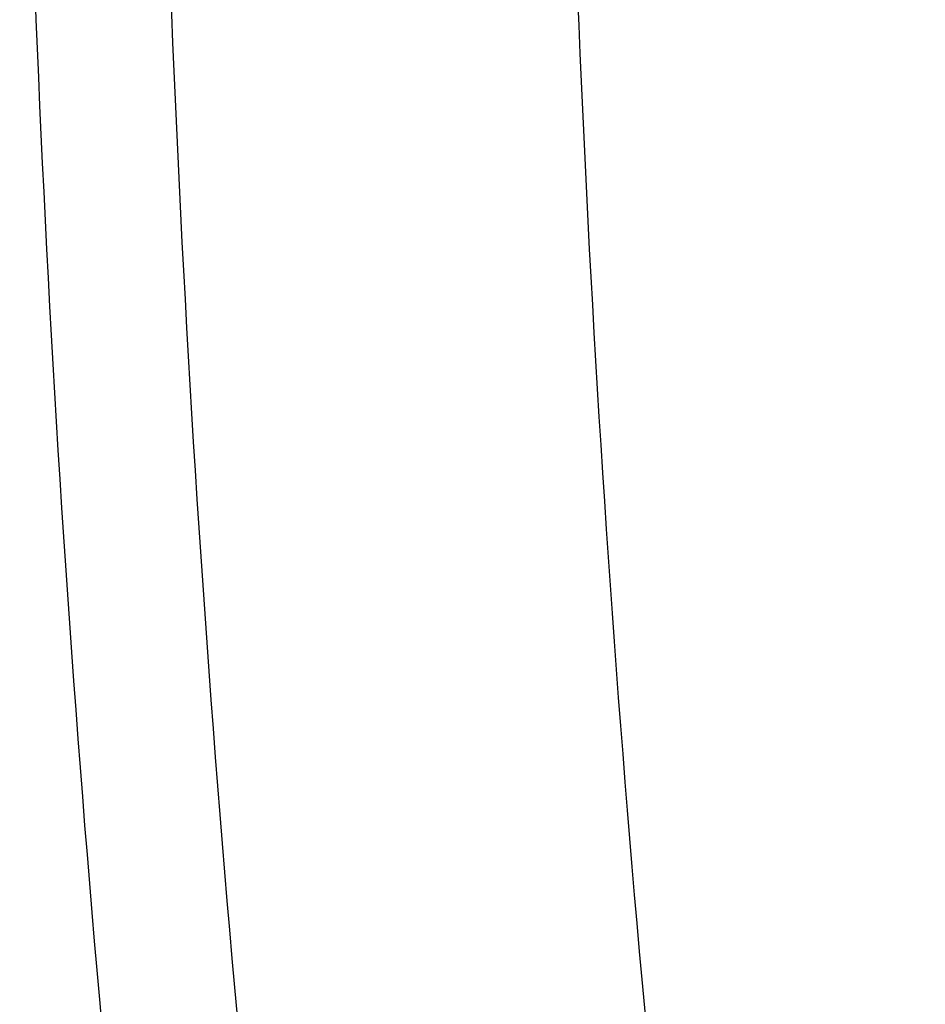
# Model space of a CAD drawing. Header units: millimetres. Extents: x -127 to 127, y -127 to 127.
# Tile 80 of 256: x -36.91 to -35.28, y -3.27 to -1.5. Entities that reach past the tile are written whole.
import ezdxf

# ---------------------------------------------------------------- set-up
doc = ezdxf.new("R2010")
doc.units = ezdxf.units.MM
doc.header["$MEASUREMENT"] = 0
doc.layers.add('Default', color=7, linetype='Continuous', true_color=0x000000)

msp = doc.modelspace()

# ---------------------------------------------------------------- linework, layer by layer
at = {"layer": 'Default', "color": 9, "true_color": 0xbfbfbf}
for points, knots in [([(36.914, 0.0003, -440.3896), (36.914, 36.9143, -440.3896), (0, 36.9143, -440.3896), (-36.914, 36.9143, -440.3896), (-36.914, 0.0003, -440.3896), (-36.914, -36.9137, -440.3896), (0, -36.9137, -440.3896), (36.914, -36.9137, -440.3896), (36.914, 0.0003, -440.3896)], [0, 0, 0, 186.526568, 186.526568, 373.053137, 373.053137, 559.579705, 559.579705, 746.106273, 746.106273, 746.106273]), ([(36.6691, 0.0003, -458.9302), (36.6691, 36.6694, -458.9302), (0, 36.6694, -458.9302), (-36.6691, 36.6694, -458.9302), (-36.6691, 0.0003, -458.9302), (-36.6691, -36.6688, -458.9302), (0, -36.6688, -458.9302), (36.6691, -36.6688, -458.9302), (36.6691, 0.0003, -458.9302)], [0, 0, 0, 77.316702, 77.316702, 154.633405, 154.633405, 231.950107, 231.950107, 309.266809, 309.266809, 309.266809]), ([(35.935, 0.0003, -458.5428), (35.935, 35.9353, -458.5428), (0, 35.9353, -458.5428), (-35.935, 35.9353, -458.5428), (-35.935, 0.0003, -458.5428), (-35.935, -35.9347, -458.5428), (0, -35.9347, -458.5428), (35.935, -35.9347, -458.5428), (35.935, 0.0003, -458.5428)], [0, 0, 0, 77.316702, 77.316702, 154.633405, 154.633405, 231.950107, 231.950107, 309.266809, 309.266809, 309.266809])]:
    msp.add_rational_spline(points, [1, 0.707106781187, 1, 0.707106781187, 1, 0.707106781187, 1, 0.707106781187, 1], degree=2, knots=knots, dxfattribs=at)

doc.saveas('drawing.dxf')
